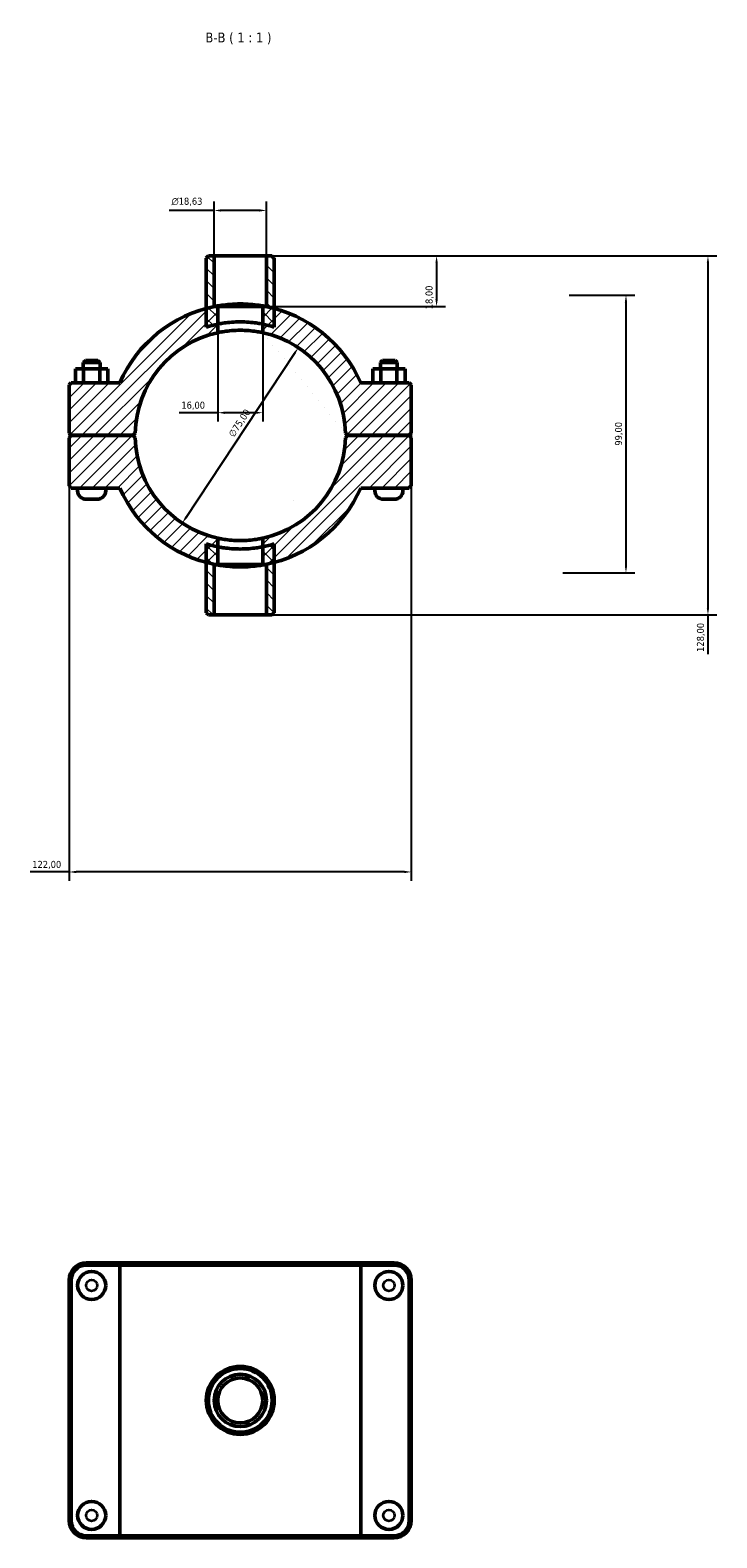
# Model space of a CAD drawing. Header units: millimetres. Extents: x 0 to 902, y -143 to 1184.
# Tile 4 of 4: x 352 to 596, y 646 to 1184. Entities that reach past the tile are written whole.
import ezdxf

# ---------------------------------------------------------------- set-up
doc = ezdxf.new("R2010")
doc.units = ezdxf.units.MM
for name, color, linetype, lineweight in [('Dimension (ISO)', 7, 'Continuous', 25), ('Hatch (ISO)', 7, 'Continuous', 18), ('Symbol (ISO)', 7, 'Continuous', 25), ('Visible (ISO)', 7, 'Continuous', 50), ('Visible Narrow (ISO)', 7, 'Continuous', 35)]:
    doc.layers.add(name, color=color, linetype=linetype, lineweight=lineweight)
doc.styles.add('Label Text (ISO)', font='tahoma.ttf')
doc.styles.add('Note Text (ISO)', font='tahoma.ttf')
doc.dimstyles.new('Default (ISO)', dxfattribs={"dimtxt": 2.5, "dimasz": 2.5, "dimexe": 3.175, "dimexo": 0, "dimgap": 0.762, "dimtad": 1, "dimrnd": 1e-08, "dimzin": 0, "dimtxsty": 'Note Text (ISO)', "dimcen": 0.09, "dimdle": 10, "dimclrd": 256, "dimclre": 256, "dimclrt": 232, "dimazin": 0, "dimtfac": 1.40208, "dimtmove": 0, "dimatfit": 3, "dimfxl": 1, "dimtolj": 1, "dimtzin": 0, "dimlwd": -1, "dimlwe": -1, "dimarcsym": 0})

# ---------------------------------------------------------------- blocks, each defined once
blk = doc.blocks.new('*D7')
at = {"layer": 'Defpoints', "color": 0, "transparency": 16777216}
for p in [(435.85, 1103.06), (434.53, 1085.06), (496.54, 1085.06)]:
    blk.add_point(p, dxfattribs=at)
at = {"layer": 'Dimension (ISO)', "transparency": 16777216}
for p, q in [((435.85, 1103.06), (499.72, 1103.06)), ((496.54, 1100.56), (496.54, 1087.56)), ((434.53, 1085.06), (499.72, 1085.06))]:
    blk.add_line(p, q, dxfattribs=at)
for points in [[(496.13, 1100.56), (496.96, 1100.56), (496.54, 1103.06)], [(496.13, 1087.56), (496.96, 1087.56), (496.54, 1085.06)]]:
    blk.add_solid(points, dxfattribs=at)
at = {"layer": 'Dimension (ISO)', "color": 232, "true_color": 0xca0064, "transparency": 16777216, "insert": (492.6, 1084.05), "char_height": 2.5, "attachment_point": 1, "rotation": 90, "style": 'Note Text (ISO)'}
blk.add_mtext('\\A1;18,00', dxfattribs=at)
blk = doc.blocks.new('*D8')
at = {"layer": 'Defpoints', "color": 0, "transparency": 16777216}
for p in [(417.22, 1119.27), (417.22, 1103.06), (435.85, 1103.06)]:
    blk.add_point(p, dxfattribs=at)
at = {"layer": 'Dimension (ISO)', "transparency": 16777216}
for p, q in [((417.22, 1119.27), (401.23, 1119.27)), ((417.22, 1103.06), (417.22, 1122.45)), ((433.35, 1119.27), (419.72, 1119.27)), ((435.85, 1103.06), (435.85, 1122.45))]:
    blk.add_line(p, q, dxfattribs=at)
for points in [[(419.72, 1119.69), (419.72, 1118.86), (417.22, 1119.27)], [(433.35, 1119.69), (433.35, 1118.86), (435.85, 1119.27)]]:
    blk.add_solid(points, dxfattribs=at)
at = {"layer": 'Dimension (ISO)', "color": 232, "true_color": 0xca0064, "transparency": 16777216, "insert": (401.99, 1123.8), "char_height": 2.5, "attachment_point": 1, "style": 'Note Text (ISO)'}
blk.add_mtext('\\A1;\\fAIGDT|b0|i0;\\H2.5000;\\ln\\fTahoma|b0|i0;\\H2.5000;18,63', dxfattribs=at)
blk = doc.blocks.new('*D9')
at = {"layer": 'Defpoints', "color": 0, "transparency": 16777216}
for p in [(447.22, 1070.34), (405.84, 1007.76)]:
    blk.add_point(p, dxfattribs=at)
at = {"layer": 'Dimension (ISO)', "transparency": 16777216}
blk.add_line((407.22, 1009.85), (445.84, 1068.25), dxfattribs=at)
blk.add_arc((426.53, 1039.05), 37.51, 51.673, 77.6859, dxfattribs=at)
for points in [[(445.5, 1068.48), (446.19, 1068.02), (447.22, 1070.34)], [(406.87, 1010.08), (407.57, 1009.62), (405.84, 1007.76)]]:
    blk.add_solid(points, dxfattribs=at)
at = {"layer": 'Dimension (ISO)', "color": 232, "true_color": 0xca0064, "transparency": 16777216, "insert": (422.12, 1039.58), "char_height": 2.5, "attachment_point": 1, "rotation": 56.5226, "style": 'Note Text (ISO)'}
blk.add_mtext('\\A1;∅75,00', dxfattribs=at)
blk = doc.blocks.new('*D10')
at = {"layer": 'Defpoints', "color": 0, "transparency": 16777216}
for p in [(543.85, 1089.06), (541.53, 990.06), (564.08, 990.06)]:
    blk.add_point(p, dxfattribs=at)
at = {"layer": 'Dimension (ISO)', "transparency": 16777216}
for p, q in [((543.85, 1089.06), (567.26, 1089.06)), ((564.08, 1086.56), (564.08, 992.56)), ((541.53, 990.06), (567.26, 990.06))]:
    blk.add_line(p, q, dxfattribs=at)
for points in [[(563.66, 1086.56), (564.5, 1086.56), (564.08, 1089.06)], [(563.66, 992.56), (564.5, 992.56), (564.08, 990.06)]]:
    blk.add_solid(points, dxfattribs=at)
at = {"layer": 'Dimension (ISO)', "color": 232, "true_color": 0xca0064, "transparency": 16777216, "insert": (560.15, 1035.41), "char_height": 2.5, "attachment_point": 1, "rotation": 90, "style": 'Note Text (ISO)'}
blk.add_mtext('\\A1;99,00', dxfattribs=at)
blk = doc.blocks.new('*D11')
at = {"layer": 'Defpoints', "color": 0, "transparency": 16777216}
for p in [(418.53, 1078.76), (434.53, 1078.76), (418.53, 1047.16)]:
    blk.add_point(p, dxfattribs=at)
at = {"layer": 'Dimension (ISO)', "transparency": 16777216}
for p, q in [((418.53, 1078.76), (418.53, 1043.98)), ((434.53, 1078.76), (434.53, 1043.98)), ((418.53, 1047.16), (404.75, 1047.16)), ((432.03, 1047.16), (421.03, 1047.16))]:
    blk.add_line(p, q, dxfattribs=at)
for points in [[(421.03, 1047.57), (421.03, 1046.74), (418.53, 1047.16)], [(432.03, 1047.57), (432.03, 1046.74), (434.53, 1047.16)]]:
    blk.add_solid(points, dxfattribs=at)
at = {"layer": 'Dimension (ISO)', "color": 232, "true_color": 0xca0064, "transparency": 16777216, "insert": (405.52, 1051.09), "char_height": 2.5, "attachment_point": 1, "style": 'Note Text (ISO)'}
blk.add_mtext('\\A1;16,00', dxfattribs=at)
blk = doc.blocks.new('*D12')
at = {"layer": 'Defpoints', "color": 0, "transparency": 16777216}
for p in [(435.85, 1103.06), (435.85, 975.06), (593.32, 975.06)]:
    blk.add_point(p, dxfattribs=at)
at = {"layer": 'Dimension (ISO)', "transparency": 16777216}
for p, q in [((435.85, 1103.06), (596.49, 1103.06)), ((593.32, 1100.56), (593.32, 977.56)), ((435.85, 975.06), (596.49, 975.06)), ((593.32, 975.06), (593.32, 961.13))]:
    blk.add_line(p, q, dxfattribs=at)
for points in [[(592.9, 1100.56), (593.73, 1100.56), (593.32, 1103.06)], [(592.9, 977.56), (593.73, 977.56), (593.32, 975.06)]]:
    blk.add_solid(points, dxfattribs=at)
at = {"layer": 'Dimension (ISO)', "color": 232, "true_color": 0xca0064, "transparency": 16777216, "insert": (589.38, 961.89), "char_height": 2.5, "attachment_point": 1, "rotation": 90, "style": 'Note Text (ISO)'}
blk.add_mtext('\\A1;128,00', dxfattribs=at)
blk = doc.blocks.new('*D13')
at = {"layer": 'Defpoints', "color": 0, "transparency": 16777216}
for p in [(365.53, 1039.86), (487.53, 1039.86), (365.53, 883.42)]:
    blk.add_point(p, dxfattribs=at)
at = {"layer": 'Dimension (ISO)', "transparency": 16777216}
for p, q in [((365.53, 1039.86), (365.53, 880.25)), ((487.53, 1039.86), (487.53, 880.25)), ((365.53, 883.42), (351.6, 883.42)), ((485.03, 883.42), (368.03, 883.42))]:
    blk.add_line(p, q, dxfattribs=at)
for points in [[(368.03, 883.84), (368.03, 883), (365.53, 883.42)], [(485.03, 883.84), (485.03, 883), (487.53, 883.42)]]:
    blk.add_solid(points, dxfattribs=at)
at = {"layer": 'Dimension (ISO)', "color": 232, "true_color": 0xca0064, "transparency": 16777216, "insert": (352.36, 887.36), "char_height": 2.5, "attachment_point": 1, "style": 'Note Text (ISO)'}
blk.add_mtext('\\A1;122,00', dxfattribs=at)

msp = doc.modelspace()

# ---------------------------------------------------------------- hatches: boundary and pattern name
at = {"layer": 'Hatch (ISO)'}
h = msp.add_hatch(dxfattribs=at)
h.set_pattern_fill('ANSI31', color=256, scale=25.4, angle=90.00021, style=0)
h.set_pattern_definition([(135.0002, (0, 0), (-2.245056, -2.245072), [])])
edge = h.paths.add_edge_path()
edge.add_line((417.216, 1085.061), (417.216, 1103.061))
edge.add_line((417.216, 1103.061), (415.171, 1103.061))
edge.add_line((415.171, 1103.061), (414.421, 1102.311))
edge.add_line((414.421, 1102.311), (414.421, 1084.344))
edge.add_line((414.421, 1084.344), (414.421, 1077.708))
edge.add_ellipse((426.531, 1039.061), major_axis=(-12.11, 38.647), ratio=1, start_angle=353.99409, end_angle=360, ccw=False)
edge.add_line((418.531, 1078.763), (418.531, 1085.061))
edge.add_line((418.531, 1085.061), (417.216, 1085.061))
edge = h.paths.add_edge_path()
edge.add_line((435.847, 1103.061), (435.847, 1085.061))
edge.add_line((435.847, 1085.061), (434.531, 1085.061))
edge.add_line((434.531, 1085.061), (434.531, 1078.763))
edge.add_ellipse((426.531, 1039.061), major_axis=(8, 39.702), ratio=1, start_angle=353.99409, end_angle=360, ccw=False)
edge.add_line((438.641, 1077.708), (438.641, 1084.344))
edge.add_line((438.641, 1084.344), (438.641, 1102.311))
edge.add_line((438.641, 1102.311), (437.891, 1103.061))
edge.add_line((437.891, 1103.061), (435.847, 1103.061))
edge = h.paths.add_edge_path()
edge.add_line((418.531, 993.061), (418.531, 999.359))
edge.add_ellipse((426.531, 1039.061), major_axis=(-8, -39.702), ratio=1, start_angle=353.99409, end_angle=360, ccw=False)
edge.add_line((414.421, 1000.414), (414.421, 993.777))
edge.add_line((414.421, 993.777), (414.421, 975.811))
edge.add_line((414.421, 975.811), (415.171, 975.061))
edge.add_line((415.171, 975.061), (417.216, 975.061))
edge.add_line((417.216, 975.061), (417.216, 993.061))
edge.add_line((417.216, 993.061), (418.531, 993.061))
edge = h.paths.add_edge_path()
edge.add_line((434.531, 999.359), (434.531, 993.061))
edge.add_line((434.531, 993.061), (435.847, 993.061))
edge.add_line((435.847, 993.061), (435.847, 975.061))
edge.add_line((435.847, 975.061), (437.891, 975.061))
edge.add_line((437.891, 975.061), (438.641, 975.811))
edge.add_line((438.641, 975.811), (438.641, 993.777))
edge.add_line((438.641, 993.777), (438.641, 1000.414))
edge.add_ellipse((426.531, 1039.061), major_axis=(12.11, -38.647), ratio=1, start_angle=353.99409, end_angle=360, ccw=False)
h = msp.add_hatch(dxfattribs=at)
h.set_pattern_fill('ANSI31', color=256, scale=25.4, style=0)
h.set_pattern_definition([(45, (0, 0), (-2.245064, 2.245064), [])])
edge = h.paths.add_edge_path()
edge.add_line((487.531, 1038.261), (486.781, 1039.011))
edge.add_line((486.781, 1039.011), (464.781, 1039.011))
edge.add_line((464.781, 1039.011), (464.023, 1038.261))
edge.add_ellipse((426.531, 1039.061), major_axis=(37.491, -0.8), ratio=1, start_angle=283.5401, end_angle=360, ccw=False)
edge.add_line((434.531, 1002.424), (434.531, 993.061))
edge.add_line((434.531, 993.061), (435.546, 993.061))
edge.add_ellipse((426.531, 1039.061), major_axis=(9.015, -46), ratio=1, start_angle=0, end_angle=3.88428)
edge.add_ellipse((426.531, 1039.061), major_axis=(12.11, -45.284), ratio=1, start_angle=0, end_angle=51.44965)
edge.add_line((469.493, 1020.311), (486.781, 1020.311))
edge.add_line((486.781, 1020.311), (487.531, 1021.061))
edge.add_line((487.531, 1021.061), (487.531, 1038.261))
edge = h.paths.add_edge_path()
edge.add_line((366.281, 1039.011), (365.531, 1038.261))
edge.add_line((365.531, 1038.261), (365.531, 1021.061))
edge.add_line((365.531, 1021.061), (366.281, 1020.311))
edge.add_line((366.281, 1020.311), (383.57, 1020.311))
edge.add_ellipse((426.531, 1039.061), major_axis=(-42.962, -18.75), ratio=1, start_angle=0, end_angle=51.44965)
edge.add_ellipse((426.531, 1039.061), major_axis=(-12.11, -45.284), ratio=1, start_angle=0, end_angle=3.88428)
edge.add_line((417.516, 993.061), (418.531, 993.061))
edge.add_line((418.531, 993.061), (418.531, 1002.424))
edge.add_ellipse((426.531, 1039.061), major_axis=(-8, -36.637), ratio=1, start_angle=283.5401, end_angle=360, ccw=False)
edge.add_line((389.04, 1038.261), (388.281, 1039.011))
edge.add_line((388.281, 1039.011), (366.281, 1039.011))
edge = h.paths.add_edge_path()
edge.add_line((486.781, 1039.111), (487.531, 1039.861))
edge.add_line((487.531, 1039.861), (487.531, 1057.061))
edge.add_line((487.531, 1057.061), (486.781, 1057.811))
edge.add_line((486.781, 1057.811), (469.493, 1057.811))
edge.add_ellipse((426.531, 1039.061), major_axis=(42.962, 18.75), ratio=1, start_angle=0, end_angle=51.44965)
edge.add_ellipse((426.531, 1039.061), major_axis=(12.11, 45.284), ratio=1, start_angle=0, end_angle=3.88428)
edge.add_line((435.546, 1085.061), (434.531, 1085.061))
edge.add_line((434.531, 1085.061), (434.531, 1075.697))
edge.add_ellipse((426.531, 1039.061), major_axis=(8, 36.637), ratio=1, start_angle=283.5401, end_angle=360, ccw=False)
edge.add_line((464.023, 1039.861), (464.781, 1039.111))
edge.add_line((464.781, 1039.111), (486.781, 1039.111))
edge = h.paths.add_edge_path()
edge.add_line((365.531, 1039.861), (366.281, 1039.111))
edge.add_line((366.281, 1039.111), (388.281, 1039.111))
edge.add_line((388.281, 1039.111), (389.04, 1039.861))
edge.add_ellipse((426.531, 1039.061), major_axis=(-37.491, 0.8), ratio=1, start_angle=283.5401, end_angle=360, ccw=False)
edge.add_line((418.531, 1075.697), (418.531, 1085.061))
edge.add_line((418.531, 1085.061), (417.516, 1085.061))
edge.add_ellipse((426.531, 1039.061), major_axis=(-9.015, 46), ratio=1, start_angle=0, end_angle=3.88428)
edge.add_ellipse((426.531, 1039.061), major_axis=(-12.11, 45.284), ratio=1, start_angle=0, end_angle=51.44965)
edge.add_line((383.57, 1057.811), (366.281, 1057.811))
edge.add_line((366.281, 1057.811), (365.531, 1057.061))
edge.add_line((365.531, 1057.061), (365.531, 1039.861))

# ---------------------------------------------------------------- linework, layer by layer
at = {"layer": 'Visible (ISO)'}
for p, q in [((415.171, 1103.061), (414.421, 1102.311)), ((414.421, 1102.311), (414.421, 1077.708)), ((417.216, 1103.061), (415.171, 1103.061)), ((417.216, 1085.061), (417.216, 1103.061)), ((417.216, 1103.061), (435.847, 1103.061)), ((435.847, 1103.061), (435.847, 1085.061)), ((437.891, 1103.061), (435.847, 1103.061)), ((438.641, 1102.311), (437.891, 1103.061)), ((438.641, 1077.708), (438.641, 1102.311)), ((418.531, 1085.061), (417.216, 1085.061)), ((418.531, 1085.061), (417.516, 1085.061)), ((418.531, 1075.697), (418.531, 1085.061)), ((418.531, 1085.061), (434.531, 1085.061)), ((418.531, 1078.763), (418.531, 1085.061)), ((418.531, 1085.061), (434.531, 1085.061)), ((435.546, 1085.061), (434.531, 1085.061)), ((434.531, 1085.061), (434.531, 1075.697)), ((435.847, 1085.061), (434.531, 1085.061)), ((434.531, 1085.061), (434.531, 1078.763)), ((371.281, 1065.811), (370.531, 1065.061)), ((376.531, 1065.061), (370.531, 1065.061)), ((370.531, 1062.811), (370.531, 1065.061)), ((371.281, 1065.811), (375.781, 1065.811)), ((375.781, 1065.811), (376.531, 1065.061)), ((376.531, 1062.811), (376.531, 1065.061)), ((477.281, 1065.811), (476.531, 1065.061)), ((476.531, 1065.061), (482.531, 1065.061)), ((476.531, 1065.061), (476.531, 1062.811)), ((481.781, 1065.811), (477.281, 1065.811)), ((481.781, 1065.811), (482.531, 1065.061)), ((482.531, 1065.061), (482.531, 1062.811)), ((367.758, 1062.811), (370.671, 1062.811)), ((367.758, 1057.811), (367.758, 1062.811)), ((370.671, 1062.811), (376.445, 1062.811)), ((370.671, 1057.811), (370.671, 1062.811)), ((376.445, 1062.811), (379.305, 1062.811)), ((376.445, 1057.811), (376.445, 1062.811)), ((379.305, 1057.811), (379.305, 1062.811)), ((476.618, 1062.811), (473.758, 1062.811)), ((473.758, 1057.811), (473.758, 1062.811)), ((476.618, 1057.811), (476.618, 1062.811)), ((482.391, 1062.811), (476.618, 1062.811)), ((482.391, 1057.811), (482.391, 1062.811)), ((485.305, 1062.811), (482.391, 1062.811)), ((485.305, 1057.811), (485.305, 1062.811)), ((366.281, 1057.811), (365.531, 1057.061)), ((365.531, 1057.061), (365.531, 1039.861)), ((383.57, 1057.811), (366.281, 1057.811)), ((486.781, 1057.811), (469.493, 1057.811)), ((487.531, 1057.061), (486.781, 1057.811)), ((487.531, 1039.861), (487.531, 1057.061)), ((365.531, 1039.861), (366.281, 1039.111)), ((366.281, 1039.011), (365.531, 1038.261)), ((365.531, 1038.261), (365.531, 1021.061)), ((366.281, 1039.111), (388.281, 1039.111)), ((388.281, 1039.011), (366.281, 1039.011)), ((368.531, 1039.011), (368.531, 1039.111)), ((378.531, 1039.011), (378.531, 1039.111)), ((388.281, 1039.111), (389.04, 1039.861)), ((389.04, 1038.261), (388.281, 1039.011)), ((464.023, 1039.861), (464.781, 1039.111)), ((464.781, 1039.011), (464.023, 1038.261)), ((464.781, 1039.111), (486.781, 1039.111)), ((486.781, 1039.011), (464.781, 1039.011)), ((474.531, 1039.111), (474.531, 1039.011)), ((484.531, 1039.111), (484.531, 1039.011)), ((486.781, 1039.111), (487.531, 1039.861)), ((487.531, 1038.261), (486.781, 1039.011)), ((487.531, 1021.061), (487.531, 1038.261)), ((365.531, 1021.061), (366.281, 1020.311)), ((366.281, 1020.311), (383.57, 1020.311)), ((368.531, 1019.311), (368.531, 1020.311)), ((375.531, 1016.311), (371.531, 1016.311)), ((378.531, 1019.311), (378.531, 1020.311)), ((469.493, 1020.311), (486.781, 1020.311)), ((474.531, 1020.311), (474.531, 1019.311)), ((477.531, 1016.311), (481.531, 1016.311)), ((484.531, 1020.311), (484.531, 1019.311)), ((486.781, 1020.311), (487.531, 1021.061)), ((414.421, 1000.414), (414.421, 975.811)), ((418.531, 993.061), (418.531, 1002.424)), ((434.531, 1002.424), (434.531, 993.061)), ((438.641, 975.811), (438.641, 1000.414)), ((418.531, 993.061), (418.531, 999.359)), ((434.531, 999.359), (434.531, 993.061)), ((417.216, 975.061), (417.216, 993.061)), ((417.216, 993.061), (418.531, 993.061)), ((417.516, 993.061), (418.531, 993.061)), ((434.531, 993.061), (418.531, 993.061)), ((434.531, 993.061), (418.531, 993.061)), ((434.531, 993.061), (435.546, 993.061)), ((434.531, 993.061), (435.847, 993.061)), ((435.847, 993.061), (435.847, 975.061)), ((414.421, 975.811), (415.171, 975.061)), ((415.171, 975.061), (417.216, 975.061)), ((435.847, 975.061), (417.216, 975.061)), ((435.847, 975.061), (437.891, 975.061)), ((437.891, 975.061), (438.641, 975.811)), ((384.063, 744.001), (371.631, 744.001)), ((371.631, 743.251), (383.57, 743.251)), ((469.493, 743.251), (383.57, 743.251)), ((383.57, 646.751), (383.57, 743.251)), ((384.063, 744.001), (468.999, 744.001)), ((481.431, 744.001), (468.999, 744.001)), ((469.493, 743.251), (481.431, 743.251)), ((469.493, 646.751), (469.493, 743.251)), ((365.531, 737.901), (365.531, 652.101)), ((366.281, 652.101), (366.281, 737.901)), ((486.781, 737.901), (486.781, 652.101)), ((487.531, 652.101), (487.531, 737.901)), ((417.516, 692.653), (417.516, 697.349)), ((435.546, 697.349), (435.546, 692.653)), ((383.57, 646.751), (371.631, 646.751)), ((371.631, 646.001), (384.063, 646.001)), ((383.57, 646.751), (469.493, 646.751)), ((468.999, 646.001), (384.063, 646.001)), ((468.999, 646.001), (481.431, 646.001)), ((481.431, 646.751), (469.493, 646.751))]:
    msp.add_line(p, q, dxfattribs=at)
for centre, radius in [((373.531, 736.001), 5), ((479.531, 736.001), 5), ((426.531, 695.001), 12.11), ((426.531, 695.001), 11.36), ((426.531, 695.001), 9.316), ((426.531, 695.001), 8), ((426.531, 695.001), 8), ((373.531, 654.001), 5), ((479.531, 654.001), 5)]:
    msp.add_circle(centre, radius, dxfattribs=at)
for centre, radius, start, end in [((426.531, 1039.061), 46.875, 101.08789, 156.42182), ((426.531, 1039.061), 46.875, 23.57818, 78.91211), ((426.531, 1039.061), 37.5, 102.31777, 178.77767), ((426.531, 1039.061), 40.5, 101.39261, 107.39851), ((426.531, 1039.061), 40.5, 72.60149, 78.60739), ((426.531, 1039.061), 37.5, 1.22233, 77.68223), ((426.531, 1039.061), 37.5, 181.22233, 257.68223), ((426.531, 1039.061), 37.5, 282.31777, 358.77767), ((371.531, 1019.311), 3, 180, 270), ((375.531, 1019.311), 3, 270, 0), ((426.531, 1039.061), 46.875, 203.57818, 258.91211), ((426.531, 1039.061), 46.875, 281.08789, 336.42182), ((477.531, 1019.311), 3, 180, 270), ((481.531, 1019.311), 3, 270, 0), ((426.531, 1039.061), 40.5, 252.60149, 258.60739), ((426.531, 1039.061), 40.5, 281.39261, 287.39851), ((371.631, 737.901), 6.1, 90, 180), ((371.631, 737.901), 5.35, 90, 180), ((481.431, 737.901), 6.1, 0, 90), ((481.431, 737.901), 5.35, 0, 90), ((371.631, 652.101), 6.1, 180, 270), ((371.631, 652.101), 5.35, 180, 270), ((481.431, 652.101), 6.1, 270, 0), ((481.431, 652.101), 5.35, 270, 0)]:
    msp.add_arc(centre, radius, start, end, dxfattribs=at)
for points, knots in [([(417.516, 1085.061), (417.624, 1085.082), (417.762, 1085.108), (418.402, 1085.228), (419.119, 1085.353), (420.769, 1085.588), (421.815, 1085.712), (424.109, 1085.887), (425.358, 1085.936), (427.704, 1085.936), (428.953, 1085.887), (431.248, 1085.712), (432.293, 1085.588), (433.944, 1085.353), (434.66, 1085.228), (435.301, 1085.108), (435.438, 1085.082), (435.546, 1085.061)], [3.0452694, 3.0452694, 3.0452694, 3.0452694, 3.1672186, 3.1672186, 3.5191404, 3.5191404, 3.8710429, 3.8710429, 4.2229454, 4.2229454, 4.5748479, 4.5748479, 4.9267504, 4.9267504, 5.2786721, 5.2786721, 5.4006214, 5.4006214, 5.4006214, 5.4006214]), ([(418.531, 1078.763), (418.531, 1078.763), (418.733, 1078.805), (419.55, 1078.957), (420.166, 1079.064), (421.583, 1079.264), (422.481, 1079.37), (424.451, 1079.519), (425.524, 1079.561), (427.539, 1079.561), (428.611, 1079.519), (430.581, 1079.37), (431.479, 1079.264), (432.897, 1079.064), (433.512, 1078.957), (434.329, 1078.805), (434.531, 1078.763), (434.531, 1078.763)], [0, 0, 0, 0, 0.3022138, 0.3022138, 0.6044276, 0.6044276, 0.9066253, 0.9066253, 1.2088231, 1.2088231, 1.5110208, 1.5110208, 1.8132185, 1.8132185, 2.1154323, 2.1154323, 2.4176461, 2.4176461, 2.4176461, 2.4176461]), ([(434.531, 1075.697), (434.531, 1075.697), (434.329, 1075.743), (433.512, 1075.908), (432.897, 1076.023), (431.48, 1076.24), (430.582, 1076.354), (428.612, 1076.516), (427.539, 1076.561), (425.523, 1076.561), (424.451, 1076.516), (422.48, 1076.354), (421.583, 1076.24), (420.166, 1076.023), (419.551, 1075.908), (418.733, 1075.743), (418.531, 1075.697), (418.531, 1075.697)], [0, 0, 0, 0, 0.3023625, 0.3023625, 0.6047251, 0.6047251, 0.9070655, 0.9070655, 1.209406, 1.209406, 1.5117465, 1.5117465, 1.814087, 1.814087, 2.1164495, 2.1164495, 2.4188121, 2.4188121, 2.4188121, 2.4188121]), ([(418.531, 1002.424), (418.531, 1002.424), (418.733, 1002.378), (419.551, 1002.214), (420.166, 1002.098), (421.583, 1001.882), (422.48, 1001.767), (424.451, 1001.605), (425.523, 1001.561), (427.539, 1001.561), (428.612, 1001.605), (430.582, 1001.767), (431.48, 1001.882), (432.897, 1002.098), (433.512, 1002.214), (434.329, 1002.378), (434.531, 1002.424), (434.531, 1002.424)], [0, 0, 0, 0, 0.3023625, 0.3023625, 0.6047251, 0.6047251, 0.9070655, 0.9070655, 1.209406, 1.209406, 1.5117465, 1.5117465, 1.814087, 1.814087, 2.1164495, 2.1164495, 2.4188121, 2.4188121, 2.4188121, 2.4188121]), ([(418.531, 999.359), (418.531, 999.359), (418.733, 999.316), (419.55, 999.165), (420.166, 999.058), (421.583, 998.858), (422.481, 998.752), (424.451, 998.602), (425.524, 998.561), (427.539, 998.561), (428.611, 998.602), (430.581, 998.752), (431.479, 998.858), (432.897, 999.058), (433.512, 999.165), (434.329, 999.316), (434.531, 999.359), (434.531, 999.359)], [2.4176461, 2.4176461, 2.4176461, 2.4176461, 2.7198599, 2.7198599, 3.0220737, 3.0220737, 3.3242715, 3.3242715, 3.6264692, 3.6264692, 3.9286669, 3.9286669, 4.2308646, 4.2308646, 4.5330784, 4.5330784, 4.8352922, 4.8352922, 4.8352922, 4.8352922]), ([(435.546, 993.061), (435.438, 993.04), (435.301, 993.013), (434.66, 992.893), (433.944, 992.768), (432.293, 992.534), (431.248, 992.409), (428.953, 992.234), (427.704, 992.186), (425.358, 992.186), (424.109, 992.234), (421.815, 992.409), (420.769, 992.534), (419.119, 992.768), (418.402, 992.893), (417.762, 993.013), (417.624, 993.04), (417.516, 993.061)], [3.0452694, 3.0452694, 3.0452694, 3.0452694, 3.1672186, 3.1672186, 3.5191404, 3.5191404, 3.8710429, 3.8710429, 4.2229454, 4.2229454, 4.5748479, 4.5748479, 4.9267504, 4.9267504, 5.2786721, 5.2786721, 5.4006214, 5.4006214, 5.4006214, 5.4006214])]:
    msp.add_open_spline(points, degree=3, knots=knots, dxfattribs=at)
for points in [[(384.063, 744.001), (383.898, 743.751), (383.733, 743.501), (383.57, 743.251)], [(468.999, 744.001), (469.164, 743.751), (469.329, 743.501), (469.493, 743.251)], [(384.063, 646.001), (383.898, 646.251), (383.733, 646.501), (383.57, 646.751)], [(468.999, 646.001), (469.164, 646.251), (469.329, 646.501), (469.493, 646.751)]]:
    msp.add_open_spline(points, degree=3, dxfattribs=at)
at = {"layer": 'Visible Narrow (ISO)'}
for p, q in [((371.631, 743.288), (371.631, 743.963)), ((481.431, 743.288), (481.431, 743.963)), ((366.244, 737.901), (365.569, 737.901)), ((486.819, 737.901), (487.494, 737.901)), ((366.244, 652.101), (365.569, 652.101)), ((486.819, 652.101), (487.494, 652.101)), ((371.631, 646.713), (371.631, 646.038)), ((481.431, 646.713), (481.431, 646.038))]:
    msp.add_line(p, q, dxfattribs=at)
for centre in [(373.531, 736.001), (479.531, 736.001), (373.531, 654.001), (479.531, 654.001)]:
    msp.add_circle(centre, 2, dxfattribs=at)

# ---------------------------------------------------------------- texts
at = {"layer": 'Symbol (ISO)', "insert": (414.092, 1178.561), "char_height": 3.5, "attachment_point": 7, "style": 'Label Text (ISO)'}
msp.add_mtext('B-B ( 1 : 1 )', dxfattribs=at)

# ---------------------------------------------------------------- dimensions: what is measured, and where the dimension line sits
at = {"layer": 'Dimension (ISO)'}
dim = msp.add_linear_dim(base=(417.216, 1119.274), p1=(435.847, 1103.061), p2=(417.216, 1103.061), angle=180, text='\\fAIGDT|b0|i0;\\H2.5000;\\ln\\fTahoma|b0|i0;\\H2.5000;<>', dimstyle='Default (ISO)', override={"dimdec": 2, "dimtp": 0, "dimtm": 0, "dimtdec": 2, "dimtofl": 0, "dimatfit": 2}, dxfattribs=at)
dim.commit()
dim.dimension.update_dxf_attribs({"geometry": '*D8', "text_midpoint": (407.519, 1119.274), "dimtype": 160})
for base, p1, p2, angle, override, picture, middle in [((496.545, 1085.061), (435.847, 1103.061), (434.531, 1085.061), 90, {"dimdec": 2, "dimtp": 0, "dimtm": 0, "dimtdec": 2, "dimtofl": 0, "dimatfit": 1}, '*D7', (496.545, 1088.061)), ((593.315, 975.061), (435.847, 1103.061), (435.847, 975.061), 90, {"dimdec": 2, "dimtp": 0, "dimtm": 0, "dimtdec": 2, "dimtofl": 0, "dimatfit": 2}, '*D12', (593.315, 966.845)), ((564.08, 990.061), (543.848, 1089.061), (541.531, 990.061), 270, {"dimdec": 2, "dimtp": 0, "dimtm": 0, "dimtdec": 2, "dimtofl": 0, "dimatfit": 1}, '*D10', (564.08, 1039.561))]:
    dim = msp.add_linear_dim(base=base, p1=p1, p2=p2, angle=angle, dimstyle='Default (ISO)', override=override, dxfattribs=at)
    dim.commit()
    dim.dimension.update_dxf_attribs({"geometry": picture, "text_midpoint": middle, "dimtype": 160})
for base, p1, p2, picture, middle in [((418.531, 1047.157), (434.531, 1078.763), (418.531, 1078.763), '*D11', (409.531, 1047.157)), ((365.531, 883.421), (487.531, 1039.861), (365.531, 1039.861), '*D13', (357.315, 883.421))]:
    dim = msp.add_linear_dim(base=base, p1=p1, p2=p2, dimstyle='Default (ISO)', override={"dimdec": 2, "dimtp": 0, "dimtm": 0, "dimtdec": 2, "dimtofl": 0, "dimatfit": 2}, dxfattribs=at)
    dim.commit()
    dim.dimension.update_dxf_attribs({"geometry": picture, "text_midpoint": middle, "dimtype": 160})
dim = msp.add_diameter_dim_2p(p1=(405.84, 1007.762), p2=(447.222, 1070.338), dimstyle='Default (ISO)', override={"dimdec": 2, "dimlfac": 0.999711, "dimtp": 0, "dimtm": 0, "dimtdec": 2, "dimatfit": 2}, dxfattribs=at)
dim.commit()
dim.dimension.update_dxf_attribs({"geometry": '*D9', "text_midpoint": (428.464, 1041.972), "dimtype": 163})

doc.saveas('drawing.dxf')
